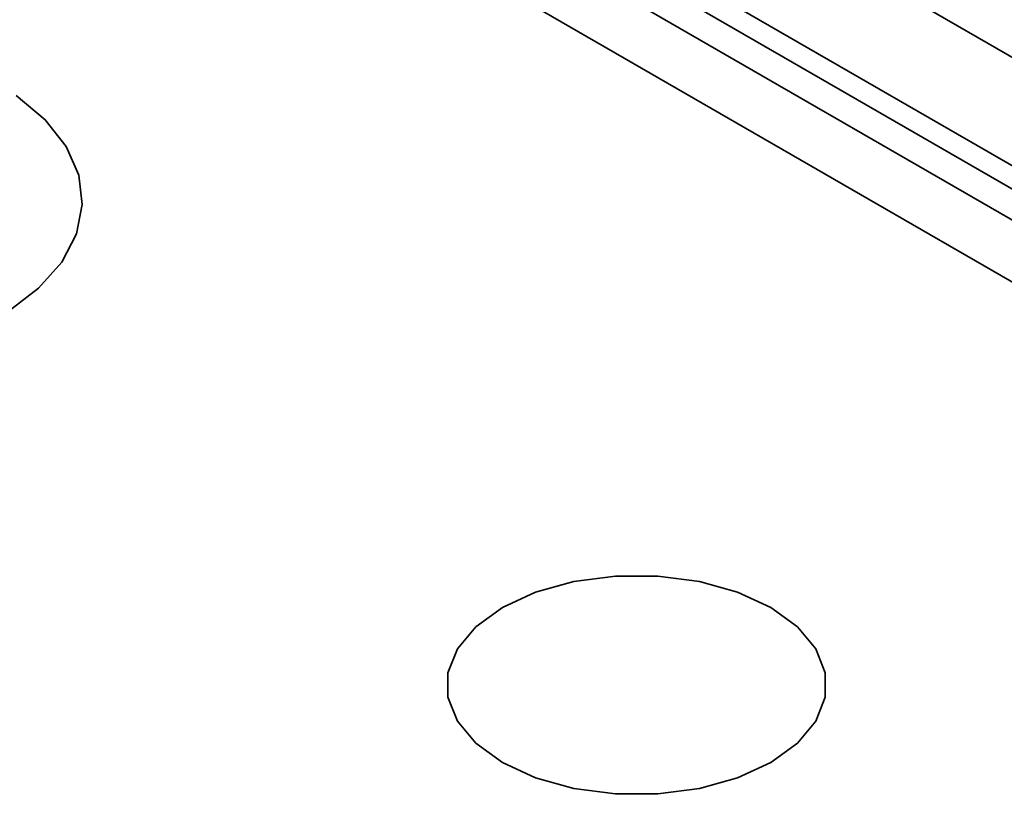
# Model space of a CAD drawing. Header units: millimetres. Extents: x 4 to 194, y 4 to 137.
# Tile 16 of 19: x 152 to 162, y 113 to 121. Entities that reach past the tile are written whole.
import ezdxf

# ---------------------------------------------------------------- set-up
doc = ezdxf.new("R2010")
doc.units = ezdxf.units.MM
doc.header["$LTSCALE"] = 0.666667

msp = doc.modelspace()

# ---------------------------------------------------------------- linework, layer by layer
at = {"color": 7, "linetype": 'Continuous', "lineweight": 35}
for p, q in [((148.7339154, 128.8143529), (183.0993046, 108.9756361)), ((182.60433, 108.1183142), (148.2389409, 127.9570311)), ((181.6850921, 107.4243939), (146.7540159, 127.589675)), ((153.00484, 124.9608406), (177.131324, 111.0329179)), ((152.7219971, 124.7975589), (176.8484811, 110.8696361))]:
    msp.add_line(p, q, dxfattribs=at)
at = {"color": 7, "linetype": 'Continuous', "lineweight": 35, "flags": 128}
for points in [[(151.9382216, 118.1755155), (152.2640374, 118.4225457), (152.5082094, 118.6991911), (152.662891, 118.996559), (152.7231091, 119.305093), (152.6869298, 119.6148757), (152.5555149, 119.9159505), (152.3330882, 120.1986412), (152.0267992, 120.4538612)], [(157.1484858, 113.4249937), (157.4986353, 113.2637949), (157.9021414, 113.1516173), (158.3387705, 113.0940861), (158.7866285, 113.0940861), (159.2232576, 113.1516173), (159.6267636, 113.2637949), (159.9769131, 113.4249937), (160.2561479, 113.6271307), (160.4504661, 113.8600698), (160.5501239, 114.1121304), (160.5501239, 114.3706733), (160.4504661, 114.6227339), (160.2561479, 114.855673), (159.9769131, 115.05781), (159.6267636, 115.2190088), (159.2232576, 115.3311863), (158.7866285, 115.3887175), (158.3387705, 115.3887175), (157.9021414, 115.3311863), (157.4986353, 115.2190088), (157.1484858, 115.05781), (156.8692511, 114.855673), (156.6749328, 114.6227339), (156.575275, 114.3706733), (156.575275, 114.1121304), (156.6749328, 113.8600698), (156.8692511, 113.6271307), (157.1484858, 113.4249937)]]:
    msp.add_lwpolyline(points, dxfattribs=at)

doc.saveas('drawing.dxf')
